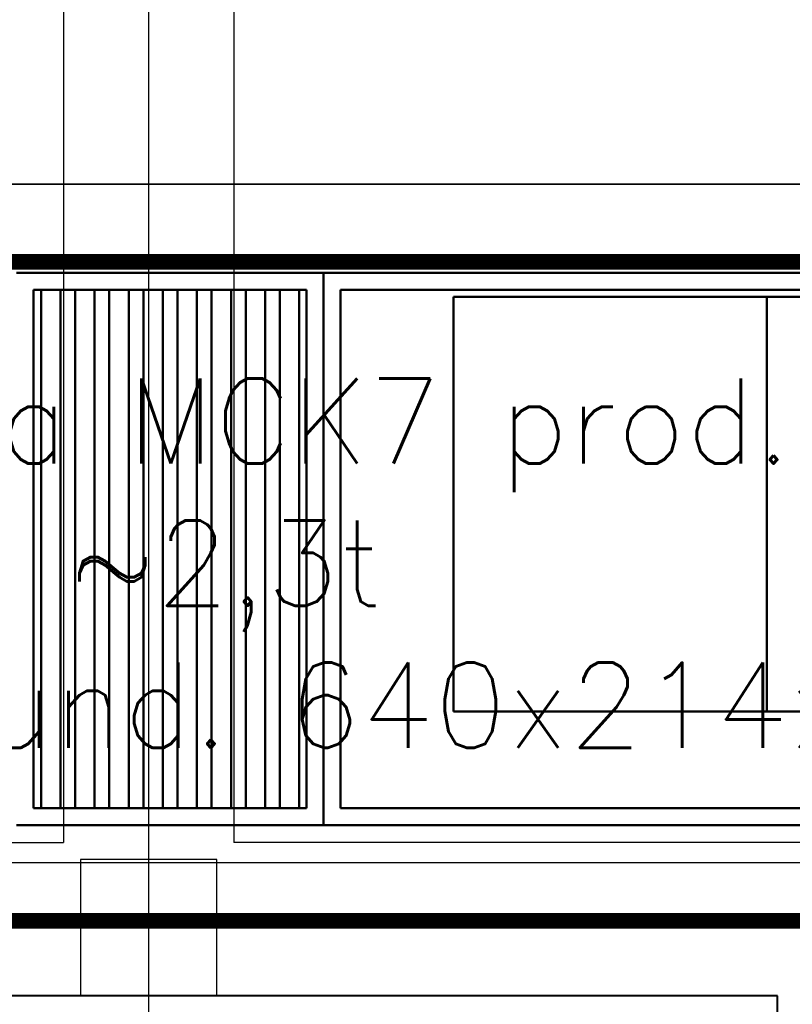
# Model space of a CAD drawing. Header units: centimetres. Extents: x -156440 to 298236, y -263599 to 81430.
# Tile 131 of 170: x 151646 to 153912, y -103457 to -100569. Entities that reach past the tile are written whole.
import ezdxf

# ---------------------------------------------------------------- set-up
doc = ezdxf.new("R2010")
doc.units = ezdxf.units.CM
doc.header["$LTSCALE"] = 50
doc.header["$PDMODE"] = 35
doc.header["$PDSIZE"] = 0.1
for name, pattern in [('01-101 Went PP Poziom -2$0$DASHDOT2', [12.7, 6.35, -3.175, 0, -3.175]), ('Kondygnacja -2$0$HIDDEN2', [4.7625, 3.175, -1.5875]), ('Osie rzutów$0$DASHDOT2', [12.7, 6.35, -3.175, 0, -3.175])]:
    doc.linetypes.add(name, pattern=pattern)
doc.layers.get('0').update_dxf_attribs({"color": 8})
doc.layers.get('DEFPOINTS').update_dxf_attribs({"color": 8})
for name, color, linetype in [('01-101 Went PP Poziom -2$0$L_linie przekrojowe', 213, 'Continuous'), ('01-101 Went PP Poziom -2$0$L_text', 2, 'Continuous'), ('bgde_centrale wentylacyjne', 3, 'Continuous'), ('Kondygnacja -2$0$ARCH_KONSTR_POWYŻEJ RZUTU_IST', 8, 'Kondygnacja -2$0$HIDDEN2'), ('Kondygnacja -2$0$ARCH_ŻELBET_IST', 9, 'Continuous'), ('Osie rzutów$0$ARCH_INFO_OSIE_IST', 8, 'Osie rzutów$0$DASHDOT2')]:
    doc.layers.add(name, color=color, linetype=linetype)
for name, color, linetype, lineweight in [('01-101 Went PP Poziom -2$0$L_urządzenia', 1, 'Continuous', 50), ('bgde_fundamenty pod urządzenia', 7, 'Continuous', 35), ('bgde_N18', 4, 'Continuous', 40), ('Kondygnacja -2$0$_SP KORYTA', 8, 'Continuous', 25), ('Kondygnacja -2$0$ARCH_INFO_WYMIARY', 8, 'Continuous', 9)]:
    doc.layers.add(name, color=color, linetype=linetype, lineweight=lineweight)
doc.layers.get('01-101 Went PP Poziom -2$0$L_text').off()
doc.styles.add('Kondygnacja -2$0$Romans', font='Romans.shx', dxfattribs={"width": 0.7})
doc.styles.add('Romans', font='Romans.shx')
doc.dimstyles.new('Kondygnacja -2$0$Wymiary 1-100', dxfattribs={"dimtxt": 12, "dimasz": 10, "dimexe": 5, "dimexo": 0, "dimgap": 4, "dimtad": 1, "dimrnd": 0.5, "dimzin": 12, "dimdsep": 46, "dimtxsty": 'Kondygnacja -2$0$Romans', "dimblk": 'Kondygnacja -2$0$_Oblique', "dimcen": 10, "dimdle": 10, "dimclrt": 55, "dimazin": 0, "dimtfac": 1, "dimtmove": 1, "dimatfit": 3, "dimfxl": 0, "dimtolj": 1, "dimtzin": 0, "dimarcsym": 0})

# ---------------------------------------------------------------- blocks, each defined once
blk = doc.blocks.new('Osie rzutów')
at = {"layer": 'Osie rzutów$0$ARCH_INFO_OSIE_IST', "ltscale": 10}
for p, q in [((7460, 12510), (7460, 4623.26)), ((4436.04, 11600), (13655, 11600))]:
    blk.add_line(p, q, dxfattribs=at)
blk = doc.blocks.new('Kondygnacja -2$0$_Oblique')
at = {"color": 0, "linetype": 'ByBlock', "lineweight": -2}
blk.add_line((-0.5, -0.5), (0.5, 0.5), dxfattribs=at)
blk = doc.blocks.new('*D257')
at = {"layer": 'DEFPOINTS', "color": 0}
for p in [(153784.2, 8869), (153784.2, -130294.6), (150079.2, -130541.8)]:
    blk.add_point(p, dxfattribs=at)
at = {"layer": 'Kondygnacja -2$0$ARCH_INFO_WYMIARY', "color": 0, "lineweight": -2}
for p, q in [((150069.2, -130294.6), (153794.2, -130294.6)), ((150079.2, -130302.6), (150079.2, -130289.6)), ((153784.2, -130286.6), (153784.2, -130299.6))]:
    blk.add_line(p, q, dxfattribs=at)
at = {"layer": 'Kondygnacja -2$0$ARCH_INFO_WYMIARY', "color": 0, "lineweight": -2, "xscale": 10, "yscale": 10, "zscale": 10, "rotation": 180}
blk.add_blockref('Kondygnacja -2$0$_Oblique', (150079.2, -130294.6), dxfattribs=at)
at = {"layer": 'Kondygnacja -2$0$ARCH_INFO_WYMIARY', "color": 0, "lineweight": -2, "xscale": 10, "yscale": 10, "zscale": 10}
blk.add_blockref('Kondygnacja -2$0$_Oblique', (153784.2, -130294.6), dxfattribs=at)
at = {"layer": 'Kondygnacja -2$0$ARCH_INFO_WYMIARY', "color": 55, "insert": (151931.7, -130284.6), "char_height": 12, "attachment_point": 5, "style": 'Kondygnacja -2$0$Romans'}
blk.add_mtext('\\A1;3705', dxfattribs=at)
blk = doc.blocks.new('Kondygnacja -2$0$konstukcja stropu -2')
at = {"layer": 'Kondygnacja -2$0$ARCH_KONSTR_POWYŻEJ RZUTU_IST', "ltscale": 10}
for p, q in [((7435, 12155), (7435, 11625)), ((7485, 12155), (7485, 11625)), ((6885, 11625), (7435, 11625)), ((8035, 11625), (7485, 11625))]:
    blk.add_line(p, q, dxfattribs=at)
blk = doc.blocks.new('01-101 Went PP Poziom -2$0$A$C46F139AD')
at = {"layer": '01-101 Went PP Poziom -2$0$L_urządzenia', "extrusion": (1.22461e-16, -1, 0)}
for p, q in [((7511.27, 46792), (7421.27, 46792)), ((7511.27, 46792, 292), (7421.27, 46792, 292)), ((7511.27, 46792, -12), (7421.27, 46792, -12)), ((7771.27, 46792), (7511.27, 46792)), ((7771.27, 46792, 292), (7511.27, 46792, 292)), ((7511.27, 46792), (7511.27, 46792, 292)), ((7511.27, 46792, 292), (7511.27, 46630, 292)), ((7511.27, 46630), (7511.27, 46792)), ((7771.27, 46792, -12), (7511.27, 46792, -12)), ((7511.27, 46792), (7511.27, 46792, -12)), ((7511.27, 46792, -12), (7511.27, 46630, -12)), ((7511.27, 46792), (7511.27, 46792, 292)), ((7511.27, 46792, 292), (7511.27, 46630, 292)), ((7511.27, 46630), (7511.27, 46792)), ((7511.27, 46792), (7511.27, 46792, -12)), ((7511.27, 46792, -12), (7511.27, 46630, -12)), ((7506.27, 46787, 5), (7426.27, 46787, 5)), ((7506.27, 46787, 287), (7426.27, 46787, 287)), ((7426.27, 46787, 5), (7426.27, 46787, 287)), ((7426.27, 46787, 287), (7426.27, 46635, 287)), ((7426.27, 46635, 5), (7426.27, 46787, 5)), ((7506.27, 46787, 140), (7426.27, 46787, 140)), ((7426.27, 46787, 140), (7426.27, 46787, 152)), ((7426.27, 46787, 152), (7506.27, 46787, 152)), ((7426.27, 46787, 140), (7426.27, 46635, 140)), ((7426.27, 46787, 152), (7426.27, 46635, 152)), ((7434.17, 46787, 148.8), (7428.47, 46787, 143.1)), ((7428.47, 46787, 143.1), (7428.47, 46635, 143.1)), ((7434.17, 46787, 148.8), (7434.17, 46635, 148.8)), ((7438.47, 46787, 148.8), (7444.17, 46787, 143.1)), ((7438.47, 46787, 148.8), (7438.47, 46635, 148.8)), ((7444.17, 46787, 143.1), (7444.17, 46635, 143.1)), ((7454.17, 46787, 148.8), (7448.47, 46787, 143.1)), ((7448.47, 46787, 143.1), (7448.47, 46635, 143.1)), ((7454.17, 46787, 148.8), (7454.17, 46635, 148.8)), ((7458.47, 46787, 148.8), (7464.17, 46787, 143.1)), ((7458.47, 46787, 148.8), (7458.47, 46635, 148.8)), ((7464.17, 46787, 143.1), (7464.17, 46635, 143.1)), ((7474.17, 46787, 148.8), (7468.47, 46787, 143.1)), ((7468.47, 46787, 143.1), (7468.47, 46635, 143.1)), ((7474.17, 46787, 148.8), (7474.17, 46635, 148.8)), ((7478.47, 46787, 148.8), (7484.17, 46787, 143.1)), ((7478.47, 46787, 148.8), (7478.47, 46635, 148.8)), ((7484.17, 46787, 143.1), (7484.17, 46635, 143.1)), ((7494.17, 46787, 148.8), (7488.47, 46787, 143.1)), ((7488.47, 46787, 143.1), (7488.47, 46635, 143.1)), ((7494.17, 46787, 148.8), (7494.17, 46635, 148.8)), ((7498.47, 46787, 148.8), (7504.17, 46787, 143.1)), ((7498.47, 46787, 148.8), (7498.47, 46635, 148.8)), ((7504.17, 46787, 143.1), (7504.17, 46635, 143.1)), ((7506.27, 46787, 5), (7506.27, 46787, 287)), ((7506.27, 46787, 287), (7506.27, 46635, 287)), ((7506.27, 46635, 5), (7506.27, 46787, 5)), ((7506.27, 46787, 152), (7506.27, 46787, 140)), ((7506.27, 46787, 140), (7506.27, 46635, 140)), ((7506.27, 46787, 152), (7506.27, 46635, 152)), ((7766.27, 46787, 5), (7516.27, 46787, 5)), ((7766.27, 46787, 287), (7516.27, 46787, 287)), ((7516.27, 46787, 5), (7516.27, 46787, 287)), ((7516.27, 46787, 287), (7516.27, 46635, 287)), ((7516.27, 46635, 5), (7516.27, 46787, 5)), ((7641.27, 46785, 237.9), (7549.37, 46785, 146)), ((7549.37, 46785, 146), (7641.27, 46785, 54)), ((7549.37, 46785, 146), (7549.37, 46663.4, 146)), ((7733.27, 46785, 146), (7641.27, 46785, 237.9)), ((7641.27, 46785, 54), (7733.27, 46785, 146)), ((7641.27, 46785, 237.9), (7641.27, 46663.4, 237.9)), ((7641.27, 46785, 54), (7641.27, 46663.4, 54)), ((7641.27, 46663.4, 237.9), (7549.37, 46663.4, 146)), ((7549.37, 46663.4, 146), (7641.27, 46663.4, 54)), ((7733.27, 46663.4, 146), (7641.27, 46663.4, 237.9)), ((7641.27, 46663.4, 54), (7733.27, 46663.4, 146)), ((7506.27, 46635, 5), (7426.27, 46635, 5)), ((7506.27, 46635, 287), (7426.27, 46635, 287)), ((7426.27, 46635, 287), (7426.27, 46635, 5)), ((7506.27, 46635, 140), (7426.27, 46635, 140)), ((7426.27, 46635, 140), (7426.27, 46635, 152)), ((7426.27, 46635, 152), (7506.27, 46635, 152)), ((7434.17, 46635, 148.8), (7428.47, 46635, 143.1)), ((7438.47, 46635, 148.8), (7444.17, 46635, 143.1)), ((7454.17, 46635, 148.8), (7448.47, 46635, 143.1)), ((7458.47, 46635, 148.8), (7464.17, 46635, 143.1)), ((7474.17, 46635, 148.8), (7468.47, 46635, 143.1)), ((7478.47, 46635, 148.8), (7484.17, 46635, 143.1)), ((7494.17, 46635, 148.8), (7488.47, 46635, 143.1)), ((7498.47, 46635, 148.8), (7504.17, 46635, 143.1)), ((7506.27, 46635, 287), (7506.27, 46635, 5)), ((7506.27, 46635, 152), (7506.27, 46635, 140)), ((7766.27, 46635, 5), (7516.27, 46635, 5)), ((7766.27, 46635, 287), (7516.27, 46635, 287)), ((7516.27, 46635, 287), (7516.27, 46635, 5)), ((7511.27, 46630), (7421.27, 46630)), ((7511.27, 46630, 292), (7421.27, 46630, 292)), ((7511.27, 46630, -12), (7421.27, 46630, -12)), ((7771.27, 46630), (7511.27, 46630)), ((7771.27, 46630, 292), (7511.27, 46630, 292)), ((7511.27, 46630, 292), (7511.27, 46630)), ((7771.27, 46630, -12), (7511.27, 46630, -12)), ((7511.27, 46630), (7511.27, 46630, -12)), ((7511.27, 46630, 292), (7511.27, 46630)), ((7511.27, 46630), (7511.27, 46630, -12))]:
    blk.add_line(p, q, dxfattribs=at)

msp = doc.modelspace()

# ---------------------------------------------------------------- linework, layer by layer
at = {"layer": '01-101 Went PP Poziom -2$0$L_linie przekrojowe', "linetype": '01-101 Went PP Poziom -2$0$DASHDOT2', "const_width": 42}
for points in [[(162076.945, -101277.072), (130150.781, -101277.336)], [(158697.516, -103214.285), (128938.931, -103214.549)]]:
    msp.add_lwpolyline(points, dxfattribs=at)
at = {"layer": 'bgde_centrale wentylacyjne'}
msp.add_lwpolyline([(150039.923, -103040.77), (155229.923, -103040.77), (155229.923, -101300.77), (150039.923, -101300.77)], close=True, dxfattribs=at)
at = {"layer": 'bgde_fundamenty pod urządzenia', "elevation": -8019.821}
msp.add_lwpolyline([(155887.111, -101051.445), (149487.044, -101051.445), (149487.044, -103191.445), (155887.111, -103191.445)], close=True, dxfattribs=at)
at = {"layer": 'bgde_N18'}
for p, q in [((153868.684, -103431.769), (141224.241, -103431.769)), ((153868.684, -108160.597), (153868.684, -103431.769))]:
    msp.add_line(p, q, dxfattribs=at)
at = {"layer": 'Kondygnacja -2$0$ARCH_ŻELBET_IST', "ltscale": 4, "elevation": -3480}
msp.add_lwpolyline([(151824.241, -103431.769), (152224.241, -103431.769), (152224.241, -103031.769), (151824.241, -103031.769)], close=True, dxfattribs=at)

# ---------------------------------------------------------------- block references
at = {"layer": '01-101 Went PP Poziom -2$0$L_text', "xscale": 10, "yscale": 10, "zscale": 10}
msp.add_blockref('01-101 Went PP Poziom -2$0$A$C46F139AD', (77424.241, -569231.769), dxfattribs=at)
at = {"layer": 'Kondygnacja -2$0$_SP KORYTA', "xscale": 10, "yscale": 10, "zscale": 10}
msp.add_blockref('Kondygnacja -2$0$konstukcja stropu -2', (77424.241, -219231.769, -3480), dxfattribs=at)
at = {"layer": 'Osie rzutów$0$ARCH_INFO_OSIE_IST', "xscale": 10, "yscale": 10, "zscale": 10}
msp.add_blockref('Osie rzutów', (77424.241, -219231.769), dxfattribs=at)

# ---------------------------------------------------------------- texts
at = {"layer": 'bgde_fundamenty pod urządzenia', "insert": (150407.178, -101621.104, 5295.178), "char_height": 250, "width": 4721.5643, "attachment_point": 1, "style": 'Romans'}
msp.add_mtext('Centrala MCK7 prod. KLIMOR ~2,3t\\Pwym. fund. 640x214x10 ', dxfattribs=at)

# ---------------------------------------------------------------- dimensions: what is measured, and where the dimension line sits
at = {"layer": 'Kondygnacja -2$0$ARCH_INFO_WYMIARY'}
dim = msp.add_linear_dim(base=(153784.241, -130294.603, -3480), p1=(150079.241, -130541.769, -3480), p2=(153784.241, 8869, -3480), dimstyle='Kondygnacja -2$0$Wymiary 1-100', dxfattribs=at)
dim.commit()
dim.dimension.update_dxf_attribs({"geometry": '*D257', "text_midpoint": (151931.741, -130284.603, -3480)})

doc.saveas('drawing.dxf')
